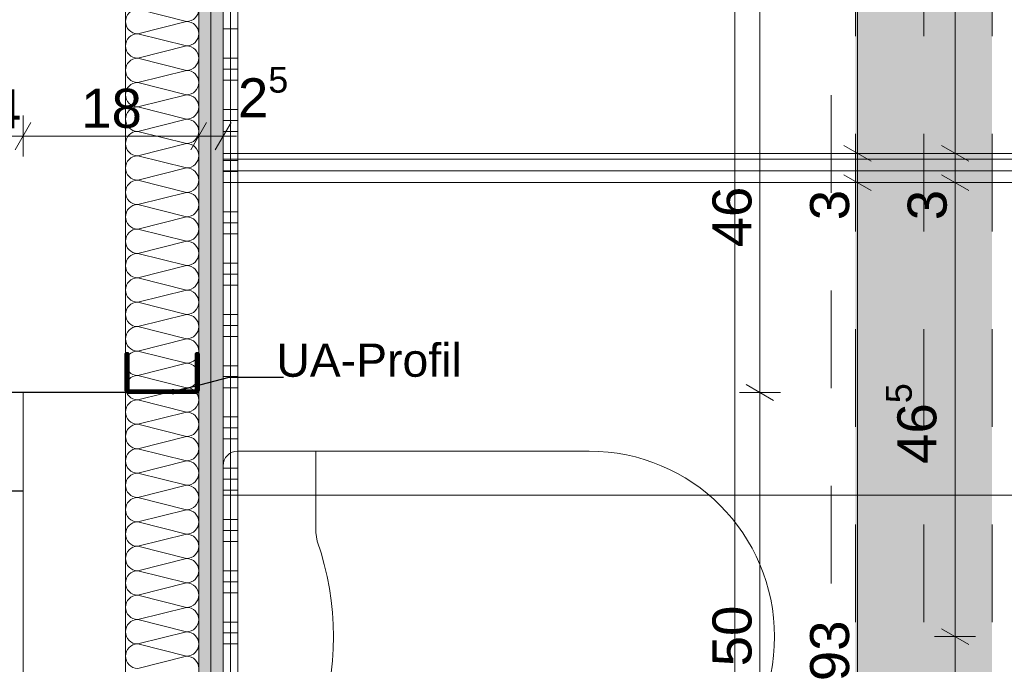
# Model space of a CAD drawing. Header units: metres. Extents: x -3.5 to 65.3, y -10.9 to 16.7.
# Tile 125 of 213: x 43.757 to 44.765, y 2.267 to 2.927. Entities that reach past the tile are written whole.
import ezdxf

# ---------------------------------------------------------------- set-up
doc = ezdxf.new("R2010")
doc.units = ezdxf.units.M
doc.header["$MEASUREMENT"] = 0
for name, pattern in [('Achse', [0.08, 0.04, -0.02, 0, -0.02]), ('DASHED', [0.015, 0.007, -0.008]), ('Untersicht', [0.04, 0.03, -0.01]), ('Wipeout_Contour', [1, 0, -1])]:
    doc.linetypes.add(name, pattern=pattern)
for name, color, linetype in [('102 - Bemaßung_ Beschriftung.Detail_ Ausschnitt', 7, 'Continuous'), ('612 - Struktur.Stahlbau', 7, 'Continuous'), ('654 - Abdeckung.Wand Belag', 7, 'Continuous'), ('660 - Unterkonstruktion.Trockenbau', 7, 'Continuous'), ('Neubau_102 - Bemaßung_ Beschriftung.Detail_ Ausschnitt', 7, 'Continuous'), ('Neubau_606 - Struktur.Wand Innen Ausbau', 7, 'Continuous'), ('Neubau_612 - Struktur.Stahlbau', 7, 'Continuous'), ('Neubau_650 - Abdeckung.Fußboden Aufbau', 7, 'Continuous'), ('Neubau_653 - Abdeckung.TB Verkofferung', 7, 'Continuous'), ('Neubau_702 - Einrichtung.Möbel Sanitär', 7, 'Continuous'), ('Neubau_802 - HKLSE.Sanitär', 7, 'Continuous')]:
    doc.layers.add(name, color=color, linetype=linetype)
doc.styles.add('ERSTELLTER_STIL_1', font='txt')
doc.dimstyles.new('ERSTELLTER_STIL__1', dxfattribs={"dimtxt": 0.04, "dimasz": 0.02128, "dimexe": 0.18, "dimexo": 0.0625, "dimgap": 0, "dimtad": 1, "dimtih": 1, "dimtoh": 1, "dimzin": 0, "dimdsep": 46, "dimtxsty": 'ERSTELLTER_STIL_1', "dimblk": 'ARROWHEAD_2', "dimblk1": 'ARROWHEAD_2', "dimblk2": 'ARROWHEAD_2', "dimcen": 0.09, "dimse1": 1, "dimse2": 1, "dimclrd": 7, "dimclre": 7, "dimclrt": 7, "dimazin": 0, "dimtfac": 1, "dimtdec": 4, "dimtmove": 0, "dimatfit": 3, "dimfxl": 1, "dimtolj": 1, "dimtzin": 0, "dimarcsym": 0})
doc.dimstyles.new('ERSTELLTER_STIL__2', dxfattribs={"dimtxt": 0.04, "dimasz": 0.02128, "dimexe": 0.18, "dimexo": 0.0625, "dimgap": 0, "dimtad": 1, "dimtih": 1, "dimtoh": 1, "dimzin": 0, "dimdsep": 46, "dimtxsty": 'ERSTELLTER_STIL_1', "dimblk": 'ARROWHEAD_2', "dimblk1": 'ARROWHEAD_2', "dimblk2": 'ARROWHEAD_2', "dimcen": 0.09, "dimse1": 1, "dimse2": 1, "dimclrd": 7, "dimclre": 7, "dimclrt": 7, "dimazin": 0, "dimtfac": 1, "dimtdec": 4, "dimtmove": 2, "dimatfit": 3, "dimfxl": 1, "dimtolj": 1, "dimtzin": 0, "dimarcsym": 0})
doc.dimstyles.new('ERSTELLTER_STIL__3', dxfattribs={"dimtxt": 0.04, "dimasz": 0.02128, "dimexe": 0.18, "dimexo": 0.0625, "dimgap": 0, "dimtad": 1, "dimzin": 0, "dimdsep": 46, "dimtxsty": 'ERSTELLTER_STIL_1', "dimblk": 'ARROWHEAD_2', "dimblk1": 'ARROWHEAD_2', "dimblk2": 'ARROWHEAD_2', "dimcen": 0.09, "dimse1": 1, "dimse2": 1, "dimclrd": 7, "dimclre": 7, "dimclrt": 7, "dimazin": 0, "dimtfac": 1, "dimtdec": 4, "dimtmove": 0, "dimatfit": 3, "dimfxl": 1, "dimtolj": 1, "dimtzin": 0, "dimarcsym": 0})
doc.dimstyles.new('ERSTELLTER_STIL__4', dxfattribs={"dimtxt": 0.04, "dimasz": 0.02128, "dimexe": 0.18, "dimexo": 0.0625, "dimgap": 0, "dimtad": 1, "dimzin": 0, "dimdsep": 46, "dimtxsty": 'ERSTELLTER_STIL_1', "dimblk": 'ARROWHEAD_2', "dimblk1": 'ARROWHEAD_2', "dimblk2": 'ARROWHEAD_2', "dimcen": 0.09, "dimse1": 1, "dimse2": 1, "dimclrd": 7, "dimclre": 7, "dimclrt": 7, "dimazin": 0, "dimtfac": 1, "dimtdec": 4, "dimtmove": 2, "dimatfit": 3, "dimfxl": 1, "dimtolj": 1, "dimtzin": 0, "dimarcsym": 0})
doc.dimstyles.new('ERSTELLTER_STIL__5', dxfattribs={"dimtxt": 0.04, "dimasz": 0.02128, "dimexe": 0.18, "dimexo": 0.0625, "dimgap": 0, "dimtad": 1, "dimtih": 1, "dimtoh": 1, "dimzin": 0, "dimdsep": 46, "dimtxsty": 'ERSTELLTER_STIL_1', "dimblk": 'ARROWHEAD_2', "dimblk1": 'ARROWHEAD_2', "dimblk2": 'ARROWHEAD_2', "dimcen": 0.09, "dimclrd": 7, "dimclre": 7, "dimclrt": 7, "dimazin": 0, "dimtfac": 1, "dimtdec": 4, "dimtmove": 0, "dimatfit": 3, "dimfxl": 1, "dimtolj": 1, "dimtzin": 0, "dimarcsym": 0})
doc.dimstyles.new('ERSTELLTER_STIL__6', dxfattribs={"dimtxt": 0.04, "dimasz": 0.02128, "dimexe": 0.18, "dimexo": 0.0625, "dimgap": 0, "dimtad": 1, "dimzin": 0, "dimdsep": 46, "dimtxsty": 'ERSTELLTER_STIL_1', "dimblk": 'ARROWHEAD_2', "dimblk1": 'ARROWHEAD_2', "dimblk2": 'ARROWHEAD_2', "dimcen": 0.09, "dimclrd": 7, "dimclre": 7, "dimclrt": 7, "dimazin": 0, "dimtfac": 1, "dimtdec": 4, "dimtmove": 0, "dimatfit": 3, "dimfxl": 1, "dimtolj": 1, "dimtzin": 0, "dimarcsym": 0})
doc.dimstyles.new('ERSTELLTER_STIL__8', dxfattribs={"dimtxt": 0.18, "dimasz": 0.010944, "dimexe": 0.18, "dimexo": 0.0625, "dimgap": 0, "dimtad": 0, "dimtih": 1, "dimtoh": 1, "dimdec": 4, "dimzin": 0, "dimdsep": 46, "dimcen": 0.09, "dimadec": 0, "dimazin": 0, "dimtfac": 1, "dimtdec": 4, "dimtmove": 0, "dimatfit": 3, "dimldrblk": 'ARROWHEAD_11', "dimfxl": 1, "dimtolj": 1, "dimtzin": 0, "dimarcsym": 0})
pattern_1 = [(45, (0, 0), (-0.0070710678, 0.0070710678), [0, -0.01])]

# ---------------------------------------------------------------- blocks, each defined once
blk = doc.blocks.new('*X93')
at = {"layer": 'Neubau_606 - Struktur.Wand Innen Ausbau', "color": 7, "linetype": 'Continuous', "lineweight": 5}
for p, q in [((43.9275, 2.925), (43.8775, 2.9375)), ((43.9275, 2.925), (43.8775, 2.9125)), ((43.9275, 2.9), (43.8775, 2.9125)), ((43.9275, 2.9), (43.8775, 2.8875)), ((43.9275, 2.875), (43.8775, 2.8875)), ((43.9275, 2.875), (43.8775, 2.8625)), ((43.9275, 2.85), (43.8775, 2.8625)), ((43.9275, 2.85), (43.8775, 2.8375)), ((43.9275, 2.825), (43.8775, 2.8375)), ((43.9275, 2.825), (43.8775, 2.8125)), ((43.9275, 2.8), (43.8775, 2.8125)), ((43.9275, 2.8), (43.8775, 2.7875)), ((43.9275, 2.775), (43.8775, 2.7875)), ((43.9275, 2.775), (43.8775, 2.7625)), ((43.9275, 2.75), (43.8775, 2.7625)), ((43.9275, 2.75), (43.8775, 2.7375)), ((43.9275, 2.725), (43.8775, 2.7375)), ((43.9275, 2.725), (43.8775, 2.7125)), ((43.9275, 2.7), (43.8775, 2.7125)), ((43.9275, 2.7), (43.8775, 2.6875)), ((43.9275, 2.675), (43.8775, 2.6875)), ((43.9275, 2.675), (43.8775, 2.6625)), ((43.9275, 2.65), (43.8775, 2.6625)), ((43.9275, 2.65), (43.8775, 2.6375)), ((43.9275, 2.625), (43.8775, 2.6375)), ((43.9275, 2.625), (43.8775, 2.6125)), ((43.9275, 2.6), (43.8775, 2.6125)), ((43.9275, 2.6), (43.8775, 2.5875)), ((43.9275, 2.575), (43.8775, 2.5875)), ((43.9275, 2.575), (43.8775, 2.5625)), ((43.9275, 2.55), (43.8775, 2.5625)), ((43.9275, 2.55), (43.8775, 2.5375)), ((43.9275, 2.525), (43.8775, 2.5375)), ((43.9275, 2.525), (43.8775, 2.5125)), ((43.9275, 2.5), (43.8775, 2.5125)), ((43.9275, 2.5), (43.8775, 2.4875)), ((43.9275, 2.475), (43.8775, 2.4875)), ((43.9275, 2.475), (43.8775, 2.4625)), ((43.9275, 2.45), (43.8775, 2.4625)), ((43.9275, 2.45), (43.8775, 2.4375)), ((43.9275, 2.425), (43.8775, 2.4375)), ((43.9275, 2.425), (43.8775, 2.4125)), ((43.9275, 2.4), (43.8775, 2.4125)), ((43.9275, 2.4), (43.8775, 2.3875)), ((43.9275, 2.375), (43.8775, 2.3875)), ((43.9275, 2.375), (43.8775, 2.3625)), ((43.9275, 2.35), (43.8775, 2.3625)), ((43.9275, 2.35), (43.8775, 2.3375)), ((43.9275, 2.325), (43.8775, 2.3375)), ((43.9275, 2.325), (43.8775, 2.3125)), ((43.9275, 2.3), (43.8775, 2.3125)), ((43.9275, 2.3), (43.8775, 2.2875)), ((43.9275, 2.275), (43.8775, 2.2875)), ((43.9275, 2.275), (43.8775, 2.2625))]:
    blk.add_line(p, q, dxfattribs=at)
for centre, start, end in [((43.8775, 2.925), 90, 180), ((43.9275, 2.9375), 270, 360), ((43.8775, 2.925), 180, 270), ((43.9275, 2.9125), 360, 90), ((43.8775, 2.9), 90, 180), ((43.9275, 2.9125), 270, 360), ((43.8775, 2.9), 180, 270), ((43.9275, 2.8875), 360, 90), ((43.8775, 2.875), 90, 180), ((43.9275, 2.8875), 270, 360), ((43.8775, 2.875), 180, 270), ((43.9275, 2.8625), 360, 90), ((43.8775, 2.85), 90, 180), ((43.9275, 2.8625), 270, 360), ((43.8775, 2.85), 180, 270), ((43.9275, 2.8375), 360, 90), ((43.8775, 2.825), 90, 180), ((43.9275, 2.8375), 270, 360), ((43.8775, 2.825), 180, 270), ((43.9275, 2.8125), 360, 90), ((43.8775, 2.8), 90, 180), ((43.9275, 2.8125), 270, 360), ((43.8775, 2.8), 180, 270), ((43.9275, 2.7875), 360, 90), ((43.8775, 2.775), 90, 180), ((43.9275, 2.7875), 270, 360), ((43.8775, 2.775), 180, 270), ((43.9275, 2.7625), 360, 90), ((43.8775, 2.75), 90, 180), ((43.9275, 2.7625), 270, 360), ((43.8775, 2.75), 180, 270), ((43.9275, 2.7375), 360, 90), ((43.8775, 2.725), 90, 180), ((43.9275, 2.7375), 270, 360), ((43.8775, 2.725), 180, 270), ((43.9275, 2.7125), 360, 90), ((43.8775, 2.7), 90, 180), ((43.9275, 2.7125), 270, 360), ((43.8775, 2.7), 180, 270), ((43.9275, 2.6875), 360, 90), ((43.8775, 2.675), 90, 180), ((43.9275, 2.6875), 270, 360), ((43.8775, 2.675), 180, 270), ((43.9275, 2.6625), 360, 90), ((43.8775, 2.65), 90, 180), ((43.9275, 2.6625), 270, 360), ((43.8775, 2.65), 180, 270), ((43.9275, 2.6375), 360, 90), ((43.8775, 2.625), 90, 180), ((43.9275, 2.6375), 270, 360), ((43.8775, 2.625), 180, 270), ((43.9275, 2.6125), 360, 90), ((43.8775, 2.6), 90, 180), ((43.9275, 2.6125), 270, 360), ((43.8775, 2.6), 180, 270), ((43.9275, 2.5875), 360, 90), ((43.8775, 2.575), 90, 180), ((43.9275, 2.5875), 270, 360), ((43.8775, 2.575), 180, 270), ((43.9275, 2.5625), 360, 90), ((43.8775, 2.55), 90, 180), ((43.9275, 2.5625), 270, 360), ((43.8775, 2.55), 180, 270), ((43.9275, 2.5375), 360, 90), ((43.8775, 2.525), 90, 180), ((43.9275, 2.5375), 270, 360), ((43.8775, 2.525), 180, 270), ((43.9275, 2.5125), 360, 90), ((43.8775, 2.5), 90, 180), ((43.9275, 2.5125), 270, 360), ((43.8775, 2.5), 180, 270), ((43.9275, 2.4875), 360, 90), ((43.8775, 2.475), 90, 180), ((43.9275, 2.4875), 270, 360), ((43.8775, 2.475), 180, 270), ((43.9275, 2.4625), 360, 90), ((43.8775, 2.45), 90, 180), ((43.9275, 2.4625), 270, 360), ((43.8775, 2.45), 180, 270), ((43.9275, 2.4375), 360, 90), ((43.8775, 2.425), 90, 180), ((43.9275, 2.4375), 270, 360), ((43.8775, 2.425), 180, 270), ((43.9275, 2.4125), 360, 90), ((43.8775, 2.4), 90, 180), ((43.9275, 2.4125), 270, 360), ((43.8775, 2.4), 180, 270), ((43.9275, 2.3875), 360, 90), ((43.8775, 2.375), 90, 180), ((43.9275, 2.3875), 270, 360), ((43.8775, 2.375), 180, 270), ((43.9275, 2.3625), 360, 90), ((43.8775, 2.35), 90, 180), ((43.9275, 2.3625), 270, 360), ((43.8775, 2.35), 180, 270), ((43.9275, 2.3375), 360, 90), ((43.8775, 2.325), 90, 180), ((43.9275, 2.3375), 270, 360), ((43.8775, 2.325), 180, 270), ((43.9275, 2.3125), 360, 90), ((43.8775, 2.3), 90, 180), ((43.9275, 2.3125), 270, 360), ((43.8775, 2.3), 180, 270), ((43.9275, 2.2875), 360, 90), ((43.8775, 2.275), 90, 180), ((43.9275, 2.2875), 270, 360), ((43.8775, 2.275), 180, 270), ((43.9275, 2.2625), 360, 90)]:
    blk.add_arc(centre, 0.0125, start, end, dxfattribs=at)
blk = doc.blocks.new('*X130')
at = {"layer": '654 - Abdeckung.Wand Belag', "color": 7, "linetype": 'Continuous', "lineweight": 5}
for p, q in [((43.9725, 2.94), (43.9725, 2.8875)), ((43.965, 2.9175), (43.98, 2.9175)), ((43.965, 2.8875), (43.98, 2.8875)), ((43.9725, 2.8875), (43.9725, 2.835)), ((43.965, 2.8763), (43.98, 2.8763)), ((43.965, 2.865), (43.98, 2.865)), ((43.965, 2.835), (43.98, 2.835)), ((43.9725, 2.835), (43.9725, 2.7825)), ((43.965, 2.8238), (43.98, 2.8238)), ((43.965, 2.8125), (43.98, 2.8125)), ((43.965, 2.7825), (43.98, 2.7825)), ((43.9725, 2.7825), (43.9725, 2.73)), ((43.965, 2.7713), (43.98, 2.7713)), ((43.965, 2.76), (43.98, 2.76)), ((43.965, 2.73), (43.98, 2.73)), ((43.9725, 2.73), (43.9725, 2.6775)), ((43.965, 2.7188), (43.98, 2.7188)), ((43.965, 2.7075), (43.98, 2.7075)), ((43.965, 2.6775), (43.98, 2.6775)), ((43.9725, 2.6775), (43.9725, 2.625)), ((43.965, 2.6663), (43.98, 2.6663)), ((43.965, 2.655), (43.98, 2.655)), ((43.965, 2.625), (43.98, 2.625)), ((43.9725, 2.625), (43.9725, 2.5725)), ((43.965, 2.6138), (43.98, 2.6138)), ((43.965, 2.6025), (43.98, 2.6025)), ((43.965, 2.5725), (43.98, 2.5725)), ((43.9725, 2.5725), (43.9725, 2.52)), ((43.965, 2.5613), (43.98, 2.5613)), ((43.965, 2.55), (43.98, 2.55)), ((43.965, 2.52), (43.98, 2.52)), ((43.9725, 2.52), (43.9725, 2.4675)), ((43.965, 2.5088), (43.98, 2.5088)), ((43.965, 2.4975), (43.98, 2.4975)), ((43.965, 2.4675), (43.98, 2.4675)), ((43.9725, 2.4675), (43.9725, 2.415)), ((43.965, 2.4563), (43.98, 2.4563)), ((43.965, 2.445), (43.98, 2.445)), ((43.965, 2.415), (43.98, 2.415)), ((43.9725, 2.415), (43.9725, 2.3625)), ((43.965, 2.4038), (43.98, 2.4038)), ((43.965, 2.3925), (43.98, 2.3925)), ((43.965, 2.3625), (43.98, 2.3625)), ((43.9725, 2.3625), (43.9725, 2.31)), ((43.965, 2.3513), (43.98, 2.3513)), ((43.965, 2.34), (43.98, 2.34)), ((43.965, 2.31), (43.98, 2.31)), ((43.9725, 2.31), (43.9725, 2.2575)), ((43.965, 2.2988), (43.98, 2.2988)), ((43.965, 2.2875), (43.98, 2.2875))]:
    blk.add_line(p, q, dxfattribs=at)
blk = doc.blocks.new('*D213')
at = {"layer": '102 - Bemaßung_ Beschriftung.Detail_ Ausschnitt', "color": 7, "linetype": 'Continuous', "lineweight": 5}
for p, q in [((44.601, 2.7681), (44.629, 2.7519)), ((44.636, 2.76), (44.594, 2.76)), ((44.615, 1.83), (44.615, 2.76)), ((44.601, 1.8381), (44.629, 1.8219)), ((44.636, 1.83), (44.594, 1.83))]:
    blk.add_line(p, q, dxfattribs=at)
at = {"layer": '102 - Bemaßung_ Beschriftung.Detail_ Ausschnitt', "color": 7, "lineweight": 5, "char_height": 0.04, "attachment_point": 7, "rotation": 90, "style": 'ERSTELLTER_STIL_1'}
for s, insert in [('\\A1;{\\pql;\\fArial|b0|i0|c0|p38;3}', (44.607, 2.7215)), ('\\A1;{\\pql;\\fArial|b0|i0|c0|p38;93}', (44.607, 2.2494))]:
    blk.add_mtext(s, dxfattribs=dict(at, insert=insert))
blk = doc.blocks.new('ARROWHEAD_2')
at = {"color": 0, "linetype": 'Continuous', "lineweight": 0}
for p, q in [((-0.378, -0.655), (0.378, 0.655)), ((0, 0), (-1, 0))]:
    blk.add_line(p, q, dxfattribs=at)
blk = doc.blocks.new('*D214')
at = {"layer": '102 - Bemaßung_ Beschriftung.Detail_ Ausschnitt', "color": 7, "linetype": 'Continuous', "lineweight": 5}
for p, q in [((44.601, 2.7981), (44.629, 2.7819)), ((44.636, 2.79), (44.594, 2.79)), ((44.615, 2.76), (44.615, 2.79)), ((44.601, 2.7681), (44.629, 2.7519)), ((44.636, 2.76), (44.594, 2.76))]:
    blk.add_line(p, q, dxfattribs=at)
blk = doc.blocks.new('*D215')
at = {"layer": '102 - Bemaßung_ Beschriftung.Detail_ Ausschnitt', "color": 7, "linetype": 'Continuous', "lineweight": 5}
for p, q in [((44.615, 3.72), (44.615, 3.7337)), ((44.629, 3.7119), (44.601, 3.7281)), ((44.636, 3.72), (44.594, 3.72)), ((44.615, 2.79), (44.615, 3.72)), ((44.601, 2.7981), (44.629, 2.7819)), ((44.636, 2.79), (44.594, 2.79))]:
    blk.add_line(p, q, dxfattribs=at)
at = {"layer": '102 - Bemaßung_ Beschriftung.Detail_ Ausschnitt', "color": 7, "lineweight": 5, "insert": (44.607, 3.2246), "char_height": 0.04, "attachment_point": 7, "rotation": 90, "style": 'ERSTELLTER_STIL_1'}
blk.add_mtext('\\A1;{\\pql;\\fArial|b0|i0|c0|p38;93}', dxfattribs=at)
blk = doc.blocks.new('*D270')
at = {"layer": '102 - Bemaßung_ Beschriftung.Detail_ Ausschnitt', "color": 7, "linetype": 'Continuous', "lineweight": 5}
for p, q in [((44.501, 2.5531), (44.529, 2.5369)), ((44.536, 2.545), (44.494, 2.545)), ((44.515, 2.045), (44.515, 2.545)), ((44.501, 2.0531), (44.529, 2.0369)), ((44.536, 2.045), (44.494, 2.045))]:
    blk.add_line(p, q, dxfattribs=at)
at = {"layer": '102 - Bemaßung_ Beschriftung.Detail_ Ausschnitt', "color": 7, "lineweight": 5, "insert": (44.507, 2.2646), "char_height": 0.04, "attachment_point": 7, "rotation": 90, "style": 'ERSTELLTER_STIL_1'}
blk.add_mtext('\\A1;{\\pql;\\fArial|b0|i0|c0|p38;50}', dxfattribs=at)
blk = doc.blocks.new('*D271')
at = {"layer": '102 - Bemaßung_ Beschriftung.Detail_ Ausschnitt', "color": 7, "linetype": 'Continuous', "lineweight": 5}
for p, q in [((44.501, 3.0131), (44.529, 2.9969)), ((44.536, 3.005), (44.494, 3.005)), ((44.515, 2.545), (44.515, 3.005)), ((44.501, 2.5531), (44.529, 2.5369)), ((44.536, 2.545), (44.494, 2.545))]:
    blk.add_line(p, q, dxfattribs=at)
at = {"layer": '102 - Bemaßung_ Beschriftung.Detail_ Ausschnitt', "color": 7, "lineweight": 5, "insert": (44.507, 2.6937), "char_height": 0.04, "attachment_point": 7, "rotation": 90, "style": 'ERSTELLTER_STIL_1'}
blk.add_mtext('\\A1;{\\pql;\\fArial|b0|i0|c0|p38;46}', dxfattribs=at)
blk = doc.blocks.new('*D279')
at = {"layer": '102 - Bemaßung_ Beschriftung.Detail_ Ausschnitt', "color": 7, "linetype": 'Continuous', "lineweight": 5}
for p, q in [((44.701, 2.3031), (44.729, 2.2869)), ((44.736, 2.295), (44.694, 2.295)), ((44.715, 1.83), (44.715, 2.295)), ((44.701, 1.8381), (44.729, 1.8219)), ((44.736, 1.83), (44.694, 1.83))]:
    blk.add_line(p, q, dxfattribs=at)
at = {"layer": '102 - Bemaßung_ Beschriftung.Detail_ Ausschnitt', "color": 7, "lineweight": 5, "insert": (44.7076, 2.0221), "char_height": 0.04, "attachment_point": 7, "rotation": 90, "style": 'ERSTELLTER_STIL_1'}
blk.add_mtext('\\A1;{\\pql;\\fArial|b0|i0|c0|p38;46\\fArial|b0|i0|c0|p38;\\A1{\\H.66x;\\S5^  ;}}', dxfattribs=at)
blk = doc.blocks.new('*D280')
at = {"layer": '102 - Bemaßung_ Beschriftung.Detail_ Ausschnitt', "color": 7, "linetype": 'Continuous', "lineweight": 5}
for p, q in [((44.701, 2.7681), (44.729, 2.7519)), ((44.736, 2.76), (44.694, 2.76)), ((44.715, 2.295), (44.715, 2.76)), ((44.701, 2.3031), (44.729, 2.2869)), ((44.736, 2.295), (44.694, 2.295))]:
    blk.add_line(p, q, dxfattribs=at)
at = {"layer": '102 - Bemaßung_ Beschriftung.Detail_ Ausschnitt', "color": 7, "lineweight": 5, "char_height": 0.04, "attachment_point": 7, "rotation": 90, "style": 'ERSTELLTER_STIL_1'}
for s, insert in [('\\A1;{\\pql;\\fArial|b0|i0|c0|p38;3}', (44.707, 2.7215)), ('\\A1;{\\pql;\\fArial|b0|i0|c0|p38;46\\fArial|b0|i0|c0|p38;\\A1{\\H.66x;\\S5^  ;}}', (44.7076, 2.4719))]:
    blk.add_mtext(s, dxfattribs=dict(at, insert=insert))
blk = doc.blocks.new('*D281')
at = {"layer": '102 - Bemaßung_ Beschriftung.Detail_ Ausschnitt', "color": 7, "linetype": 'Continuous', "lineweight": 5}
for p, q in [((44.701, 2.7981), (44.729, 2.7819)), ((44.736, 2.79), (44.694, 2.79)), ((44.715, 2.76), (44.715, 2.79)), ((44.701, 2.7681), (44.729, 2.7519)), ((44.736, 2.76), (44.694, 2.76))]:
    blk.add_line(p, q, dxfattribs=at)
blk = doc.blocks.new('*D282')
at = {"layer": '102 - Bemaßung_ Beschriftung.Detail_ Ausschnitt', "color": 7, "linetype": 'Continuous', "lineweight": 5}
for p, q in [((44.701, 3.2631), (44.729, 3.2469)), ((44.736, 3.255), (44.694, 3.255)), ((44.715, 2.79), (44.715, 3.255)), ((44.701, 2.7981), (44.729, 2.7819)), ((44.736, 2.79), (44.694, 2.79))]:
    blk.add_line(p, q, dxfattribs=at)
at = {"layer": '102 - Bemaßung_ Beschriftung.Detail_ Ausschnitt', "color": 7, "lineweight": 5, "insert": (44.7076, 2.9821), "char_height": 0.04, "attachment_point": 7, "rotation": 90, "style": 'ERSTELLTER_STIL_1'}
blk.add_mtext('\\A1;{\\pql;\\fArial|b0|i0|c0|p38;46\\fArial|b0|i0|c0|p38;\\A1{\\H.66x;\\S5^  ;}}', dxfattribs=at)
blk = doc.blocks.new('*D366')
at = {"layer": '102 - Bemaßung_ Beschriftung.Detail_ Ausschnitt', "color": 7, "linetype": 'Continuous', "lineweight": 5}
for p, q in [((43.72, 2.7866), (43.72, 2.8286)), ((43.76, 2.7866), (43.76, 2.8286)), ((43.7281, 2.8216), (43.7119, 2.7936)), ((43.7681, 2.8216), (43.7519, 2.7936)), ((43.72, 2.8076), (43.76, 2.8076))]:
    blk.add_line(p, q, dxfattribs=at)
at = {"layer": '102 - Bemaßung_ Beschriftung.Detail_ Ausschnitt', "color": 7, "lineweight": 5, "insert": (43.7271, 2.8156), "char_height": 0.04, "attachment_point": 7, "style": 'ERSTELLTER_STIL_1'}
blk.add_mtext('\\A1;{\\pql;\\fArial|b0|i0|c0|p38;4}', dxfattribs=at)
blk = doc.blocks.new('*D367')
at = {"layer": '102 - Bemaßung_ Beschriftung.Detail_ Ausschnitt', "color": 7, "linetype": 'Continuous', "lineweight": 5}
for p, q in [((43.76, 2.7866), (43.76, 2.8286)), ((43.94, 2.7866), (43.94, 2.8286)), ((43.7681, 2.8216), (43.7519, 2.7936)), ((43.9481, 2.8216), (43.9319, 2.7936)), ((43.76, 2.8076), (43.94, 2.8076))]:
    blk.add_line(p, q, dxfattribs=at)
at = {"layer": '102 - Bemaßung_ Beschriftung.Detail_ Ausschnitt', "color": 7, "lineweight": 5, "insert": (43.8196, 2.8156), "char_height": 0.04, "attachment_point": 7, "style": 'ERSTELLTER_STIL_1'}
blk.add_mtext('\\A1;{\\pql;\\fArial|b0|i0|c0|p38;18}', dxfattribs=at)
blk = doc.blocks.new('*D368')
at = {"layer": '102 - Bemaßung_ Beschriftung.Detail_ Ausschnitt', "color": 7, "linetype": 'Continuous', "lineweight": 5}
for p, q in [((43.94, 2.7866), (43.94, 2.8286)), ((43.965, 2.7866), (43.965, 2.8286)), ((43.9481, 2.8216), (43.9319, 2.7936)), ((43.9569, 2.7936), (43.9731, 2.8216)), ((43.94, 2.8076), (43.965, 2.8076)), ((43.965, 2.8076), (43.9787, 2.8076))]:
    blk.add_line(p, q, dxfattribs=at)
at = {"layer": '102 - Bemaßung_ Beschriftung.Detail_ Ausschnitt', "color": 7, "lineweight": 5, "insert": (43.9802, 2.8152), "char_height": 0.04, "attachment_point": 7, "style": 'ERSTELLTER_STIL_1'}
blk.add_mtext('\\A1;{\\pql;\\fArial|b0|i0|c0|p38;2\\fArial|b0|i0|c0|p38;\\A1{\\H.66x;\\S5^  ;}}', dxfattribs=at)
blk = doc.blocks.new('*D416')
at = {"layer": '102 - Bemaßung_ Beschriftung.Detail_ Ausschnitt', "color": 7, "linetype": 'Continuous', "lineweight": 5}
for p, q in [((43.9731, 1.0113), (43.9569, 0.9833)), ((43.965, 0.9763), (43.965, 1.0183)), ((44.497, 1.0113), (44.4809, 0.9833)), ((44.489, 0.9763), (44.489, 1.0183)), ((43.9513, 0.9973), (43.965, 0.9973)), ((43.965, 0.9973), (44.489, 0.9973))]:
    blk.add_line(p, q, dxfattribs=at)
at = {"layer": '102 - Bemaßung_ Beschriftung.Detail_ Ausschnitt', "color": 7, "lineweight": 5, "insert": (44.1866, 1.0046), "char_height": 0.04, "attachment_point": 7, "style": 'ERSTELLTER_STIL_1'}
blk.add_mtext('\\A1;{\\pql;\\fArial|b0|i0|c0|p38;52\\fArial|b0|i0|c0|p38;\\A1{\\H.66x;\\S4^  ;}}', dxfattribs=at)
blk = doc.blocks.new('*D450')
at = {"layer": '102 - Bemaßung_ Beschriftung.Detail_ Ausschnitt', "color": 7, "linetype": 'Continuous', "lineweight": 5}
for p, q in [((43.965, 3.3799), (43.965, 3.72)), ((43.545, 3.3799), (43.545, 3.4219)), ((43.5531, 3.4149), (43.5369, 3.3869)), ((43.9731, 3.4149), (43.9569, 3.3869)), ((40.165, 3.4009), (43.545, 3.4009)), ((43.545, 3.4009), (43.965, 3.4009))]:
    blk.add_line(p, q, dxfattribs=at)
at = {"color": 254, "linetype": 'Wipeout_Contour', "lineweight": 0, "ltscale": 175.56774}
blk.add_wipeout([(43.7171, 3.4014), (43.7928, 3.4014), (43.7928, 3.4564), (43.7171, 3.4564)], dxfattribs=at).dxf.layer = '102 - Bemaßung_ Beschriftung.Detail_ Ausschnitt'
at = {"layer": '102 - Bemaßung_ Beschriftung.Detail_ Ausschnitt', "color": 7, "lineweight": 5, "insert": (43.7246, 3.4089), "char_height": 0.04, "attachment_point": 7, "style": 'ERSTELLTER_STIL_1'}
blk.add_mtext('\\A1;{\\pql;\\fArial|b0|i0|c0|p38;42}', dxfattribs=at)
blk = doc.blocks.new('*D453')
at = {"layer": '102 - Bemaßung_ Beschriftung.Detail_ Ausschnitt', "color": 7, "linetype": 'Continuous', "lineweight": 5}
for p, q in [((43.465, 3.7281), (43.493, 3.7119)), ((43.965, 3.72), (43.458, 3.72)), ((43.479, 0.71), (43.479, 3.72)), ((43.465, 0.7181), (43.493, 0.7019)), ((43.73, 0.71), (43.458, 0.71)), ((43.479, 0.25), (43.479, 0.71))]:
    blk.add_line(p, q, dxfattribs=at)
at = {"color": 254, "linetype": 'Wipeout_Contour', "lineweight": 0, "ltscale": 174.040959}
blk.add_wipeout([(43.4785, 2.1543), (43.4785, 2.2757), (43.4235, 2.2757), (43.4235, 2.1543)], dxfattribs=at).dxf.layer = '102 - Bemaßung_ Beschriftung.Detail_ Ausschnitt'
at = {"layer": '102 - Bemaßung_ Beschriftung.Detail_ Ausschnitt', "color": 7, "lineweight": 5, "insert": (43.471, 2.1618), "char_height": 0.04, "attachment_point": 7, "rotation": 90, "style": 'ERSTELLTER_STIL_1'}
blk.add_mtext('\\A1;{\\pql;\\fArial|b0|i0|c0|p38;3,01}', dxfattribs=at)
blk = doc.blocks.new('ARROWHEAD_11')
at = {"color": 0, "linetype": 'Continuous', "lineweight": 0}
blk.add_line((0, 0), (-1, 0), dxfattribs=at)
at = {"color": 0, "linetype": 'Continuous', "lineweight": 0, "const_width": 0.25, "flags": 128}
blk.add_lwpolyline([(-0.125, 0, 1), (0.125, 0, 1)], format="xyb", close=True, dxfattribs=at)

msp = doc.modelspace()

# ---------------------------------------------------------------- hatches: boundary and pattern name
at = {"layer": '612 - Struktur.Stahlbau', "linetype": 'Continuous', "lineweight": 0, "true_color": 0x30307f}
msp.add_hatch(color=177, dxfattribs=at).paths.add_polyline_path([(44.613, 5.19), (44.753, 5.19), (44.753, 0.71), (44.613, 0.71)])
at = {"layer": 'Neubau_606 - Struktur.Wand Innen Ausbau', "linetype": 'Continuous', "lineweight": 0, "true_color": 0x000000}
h = msp.add_hatch(dxfattribs=at)
h.set_pattern_fill('Gips_0001', color=18, style=0, pattern_type=2)
h.set_pattern_definition(pattern_1)
h.paths.add_polyline_path([(43.94, 3.7325), (43.94, 0.71), (43.9525, 0.71), (43.9525, 3.7294), (43.9483, 3.7325)])
h = msp.add_hatch(dxfattribs=at)
h.set_pattern_fill('Gips_0001', color=18, style=0, pattern_type=2)
h.set_pattern_definition(pattern_1)
h.paths.add_polyline_path([(43.9525, 3.72), (43.9525, 0.71), (43.965, 0.71), (43.965, 3.72)])
at = {"layer": 'Neubau_650 - Abdeckung.Fußboden Aufbau', "linetype": 'Continuous', "lineweight": 13, "true_color": 0xafafaf}
h = msp.add_hatch(dxfattribs=at)
h.set_pattern_fill('Raster_60x60_Fuge_2mm_0001', color=253, style=0, pattern_type=2)
h.set_pattern_definition([(0, (46.29497, 3.6435), (0, 0.602), []), (90, (46.29497, 3.6435), (-0.602, 0), [])])
h.paths.add_polyline_path([(47.27, 3.72), (43.965, 3.72), (43.965, 0.49), (44.21, 0.49), (44.21, 0.255), (47.17, 0.255), (47.17, 0.71), (47.27, 0.71)])
at = {"layer": 'Neubau_702 - Einrichtung.Möbel Sanitär', "linetype": 'Continuous', "lineweight": 0, "true_color": 0x000000}
h = msp.add_hatch(dxfattribs=at)
h.set_pattern_fill('Holz__Sperrholz_1_0001', color=18, style=0, pattern_type=2)
h.set_pattern_definition([(0, (0, 0), (0, 0.0120000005), [])])
h.paths.add_polyline_path([(43.965, 2.76), (45.465, 2.76), (45.465, 2.79), (43.965, 2.79)])

# ---------------------------------------------------------------- linework, layer by layer
at = {"layer": '654 - Abdeckung.Wand Belag', "color": 7, "linetype": 'Continuous', "lineweight": 5, "flags": 128}
for points in [[(43.965, 3.705), (43.965, 0.49)], [(43.98, 0.505), (43.98, 3.705)]]:
    msp.add_lwpolyline(points, dxfattribs=at)
at = {"layer": 'Neubau_606 - Struktur.Wand Innen Ausbau', "color": 1, "linetype": 'Continuous', "lineweight": 5}
for p, q in [((43.94, 0.71), (43.94, 3.7325)), ((43.9525, 0.71), (43.9525, 3.7294))]:
    msp.add_line(p, q, dxfattribs=at)
at = {"layer": 'Neubau_606 - Struktur.Wand Innen Ausbau', "color": 1, "linetype": 'Continuous', "lineweight": 5, "flags": 128}
for points in [[(43.865, 3.795), (43.865, 0.71)], [(43.965, 0.71), (43.965, 3.72)]]:
    msp.add_lwpolyline(points, dxfattribs=at)
at = {"layer": 'Neubau_612 - Struktur.Stahlbau', "color": 1, "linetype": 'Untersicht', "lineweight": 13}
for p, q in [((44.613, 0.71), (44.613, 5.19)), ((44.753, 0.71), (44.753, 5.19))]:
    msp.add_line(p, q, dxfattribs=at)
at = {"layer": 'Neubau_612 - Struktur.Stahlbau', "color": 1, "linetype": 'Achse', "lineweight": 9}
msp.add_line((44.683, 0.71), (44.683, 5.19), dxfattribs=at)
at = {"layer": 'Neubau_650 - Abdeckung.Fußboden Aufbau', "color": 1, "linetype": 'Continuous', "lineweight": 13, "flags": 128}
msp.add_lwpolyline([(47.27, 3.72), (47.27, 0.71), (47.17, 0.71), (47.17, 0.255), (44.21, 0.255), (44.21, 0.49), (43.965, 0.49), (43.965, 3.72), (45.86, 3.72)], dxfattribs=at)
at = {"layer": 'Neubau_653 - Abdeckung.TB Verkofferung', "color": 1, "linetype": 'Untersicht', "lineweight": 9}
msp.add_line((44.588, 0.7495), (44.588, 5.19), dxfattribs=at)
at = {"layer": 'Neubau_702 - Einrichtung.Möbel Sanitär', "color": 1, "linetype": 'Continuous', "lineweight": 9}
for p, q in [((44.06, 2.485), (44.06, 2.4016)), ((44.06, 2.4016), (44.0615, 2.3928))]:
    msp.add_line(p, q, dxfattribs=at)
at = {"layer": 'Neubau_702 - Einrichtung.Möbel Sanitär', "color": 1, "linetype": 'Continuous', "lineweight": 18, "flags": 128}
for points in [[(45.465, 2.79), (43.965, 2.79)], [(43.965, 2.79), (43.965, 2.76)], [(43.965, 2.76), (45.465, 2.76)]]:
    msp.add_lwpolyline(points, dxfattribs=at)
at = {"layer": 'Neubau_702 - Einrichtung.Möbel Sanitär', "color": 1, "linetype": 'Continuous', "lineweight": 9, "flags": 128}
msp.add_lwpolyline([(44.06, 2.485), (44.34, 2.485, -1), (44.34, 2.105), (44.06, 2.105), (43.98, 2.105, -0.414214), (43.965, 2.12), (43.965, 2.47, -0.414214), (43.98, 2.485)], format="xyb", close=True, dxfattribs=at)
at = {"layer": 'Neubau_702 - Einrichtung.Möbel Sanitär', "color": 1, "linetype": 'Continuous', "lineweight": 9}
msp.add_arc((43.7803, 2.295), 0.2977, 340.8176, 19.1823, dxfattribs=at)
at = {"layer": 'Neubau_802 - HKLSE.Sanitär', "color": 1, "linetype": 'Continuous', "lineweight": 9}
for p, q in [((43.76, 2.545), (43.76, 2.045)), ((43.94, 2.545), (43.76, 2.545)), ((43.94, 2.545), (43.94, 2.045))]:
    msp.add_line(p, q, dxfattribs=at)
at = {"layer": 'Neubau_802 - HKLSE.Sanitär', "color": 1, "linetype": 'DASHED', "lineweight": 9, "flags": 128}
for points in [[(43.76, 2.545), (43.76, 2.045)], [(43.94, 2.545), (43.76, 2.545)], [(43.94, 2.045), (43.94, 2.545)]]:
    msp.add_lwpolyline(points, dxfattribs=at)

# ---------------------------------------------------------------- block references
at = {"layer": '654 - Abdeckung.Wand Belag', "color": 7, "lineweight": 5}
msp.add_blockref('*X130', (0, 0), dxfattribs=at)
at = {"layer": 'Neubau_606 - Struktur.Wand Innen Ausbau', "color": 1, "lineweight": 13}
msp.add_blockref('*X93', (0, 0), dxfattribs=at)

# ---------------------------------------------------------------- texts
at = {"layer": 'Neubau_102 - Bemaßung_ Beschriftung.Detail_ Ausschnitt', "color": 7, "linetype": 'Continuous', "lineweight": 9, "insert": (44.2095, 2.5607), "char_height": 0.034, "attachment_point": 9, "style": 'ERSTELLTER_STIL_1'}
msp.add_mtext('\\A1;{\\pqr;\\fArial|b0|i0|c0|p38;UA-Profil}', dxfattribs=at)

# ---------------------------------------------------------------- dimensions: what is measured, and where the dimension line sits
at = {"layer": '102 - Bemaßung_ Beschriftung.Detail_ Ausschnitt', "color": 7, "linetype": 'Continuous', "lineweight": 5}
for base, p1, p2, dimstyle, picture, middle in [((44.615, 3.72), (43.965, 2.79), (43.965, 3.72), 'ERSTELLTER_STIL__3', '*D215', (44.587, 3.2551)), ((44.714989, 3.254976), (43.964979, 2.789975), (44.529987, 3.254976), 'ERSTELLTER_STIL__3', '*D282', (44.686989, 3.066622)), ((44.515, 3.005), (43.76, 2.545), (43.76, 3.005), 'ERSTELLTER_STIL__4', '*D271', (44.487, 2.7242)), ((44.615, 2.79), (43.965, 2.76), (43.965, 2.79), 'ERSTELLTER_STIL__3', '*D214', (44.587, 2.7368)), ((44.715, 2.79), (43.965, 2.76), (43.965, 2.79), 'ERSTELLTER_STIL__3', '*D281', (44.687, 2.7368)), ((44.615, 2.76), (43.965, 1.83), (43.965, 2.76), 'ERSTELLTER_STIL__3', '*D213', (44.587, 2.2799)), ((44.714989, 2.759975), (44.529975, 2.294977), (43.964979, 2.759975), 'ERSTELLTER_STIL__3', '*D280', (44.686989, 2.556445)), ((44.515, 2.545), (43.76, 2.045), (43.76, 2.545), 'ERSTELLTER_STIL__3', '*D270', (44.487, 2.2951)), ((44.714989, 2.294977), (43.96497, 1.829975), (44.529975, 2.294977), 'ERSTELLTER_STIL__3', '*D279', (44.686989, 2.106622))]:
    dim = msp.add_linear_dim(base=base, p1=p1, p2=p2, angle=90, dimstyle=dimstyle, dxfattribs=at)
    dim.commit()
    dim.dimension.update_dxf_attribs({"geometry": picture, "text_midpoint": middle, "dimtype": 160, "text_rotation": 90})
for base, p1, p2, dimstyle, picture, middle in [((44.489, 0.9973), (43.965, 3.72), (44.489, 1.8375), 'ERSTELLTER_STIL__1', '*D416', (44.2711, 1.0253)), ((43.96498, 2.80764), (43.93999, 2.54498), (43.96498, 2.78998), 'ERSTELLTER_STIL__2', '*D368', (44.04948, 2.83564)), ((43.76, 2.8076), (43.72, 2.944), (43.76, 2.545), 'ERSTELLTER_STIL__2', '*D366', (43.7423, 2.8356)), ((43.94, 2.8076), (43.76, 2.545), (43.94, 2.545), 'ERSTELLTER_STIL__1', '*D367', (43.8501, 2.8356))]:
    dim = msp.add_linear_dim(base=base, p1=p1, p2=p2, dimstyle=dimstyle, dxfattribs=at)
    dim.commit()
    dim.dimension.update_dxf_attribs({"geometry": picture, "text_midpoint": middle, "dimtype": 160})

# ---------------------------------------------------------------- next in the draw order: dimensions: what is measured, and where the dimension line sits
dim = msp.add_linear_dim(base=(43.965, 3.4009), p1=(43.545, 2.1575), p2=(43.965, 3.72), dimstyle='ERSTELLTER_STIL__5', dxfattribs=at)
dim.commit()
dim.dimension.update_dxf_attribs({"geometry": '*D450', "text_midpoint": (43.7551, 3.4289), "dimtype": 160})

# ---------------------------------------------------------------- next in the draw order: dimensions: what is measured, and where the dimension line sits
dim = msp.add_linear_dim(base=(43.479, 3.72), p1=(43.73, 0.71), p2=(43.965, 3.72), angle=90, dimstyle='ERSTELLTER_STIL__6', dxfattribs=at)
dim.commit()
dim.dimension.update_dxf_attribs({"geometry": '*D453', "text_midpoint": (43.451, 2.2137), "dimtype": 160, "text_rotation": 90})

# ---------------------------------------------------------------- next in the draw order: linework, layer by layer
at = {"layer": '660 - Unterkonstruktion.Trockenbau', "color": 7, "linetype": 'Continuous', "lineweight": 70, "flags": 128}
msp.add_lwpolyline([(43.9394, 2.585), (43.9394, 2.5477, -0.414214), (43.9366, 2.545), (43.8683, 2.545, -0.414214), (43.8656, 2.5477), (43.8656, 2.585), (43.8673, 2.585), (43.8673, 2.5477, 0.414214), (43.8683, 2.5467), (43.9366, 2.5467, 0.414214), (43.9376, 2.5477), (43.9376, 2.585)], format="xyb", close=True, dxfattribs=at)
at = {"layer": '660 - Unterkonstruktion.Trockenbau', "color": 7, "linetype": 'Continuous', "lineweight": 25}
for points in [[(43.94, 2.545), (43.72, 2.545)], [(43.76, 2.444), (43.57, 2.444)]]:
    msp.add_lwpolyline(points, dxfattribs=at)

# ---------------------------------------------------------------- next in the draw order: leaders
at = {"layer": 'Neubau_102 - Bemaßung_ Beschriftung.Detail_ Ausschnitt', "color": 1, "linetype": 'Continuous', "lineweight": 13, "annotation_type": 0, "has_hookline": 1, "hookline_direction": 0, "text_width": 0.1828}
msp.add_leader([(43.9137, 2.5459), (43.9711, 2.5607), (44.0267, 2.5607)], dimstyle='ERSTELLTER_STIL__8', dxfattribs=at)

doc.saveas('drawing.dxf')
